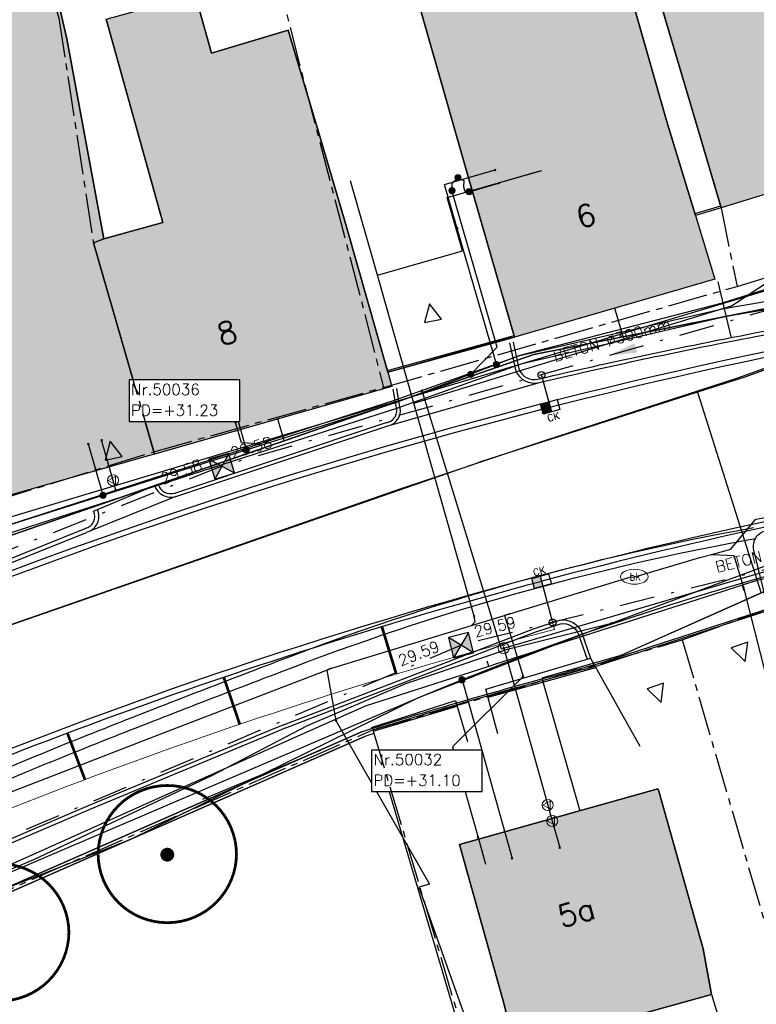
# Model space of a CAD drawing. Header units: metres. Extents: x 202952 to 203755, y 348959 to 349702.
# Tile 10 of 91: x 203138 to 203164, y 349319 to 349354. Entities that reach past the tile are written whole.
import ezdxf
from ezdxf.enums import TextEntityAlignment as Align

# ---------------------------------------------------------------- set-up
doc = ezdxf.new("R2010")
doc.units = ezdxf.units.M
for name, pattern in [('1-200 CENTER', [4.28625, 2.8575, -0.47625, 0.47625, -0.47625]), ('1-200 DASHDOT', [2.54, 1.27, -0.635, 0, -0.635]), ('1-200 HIDDEN', [0.9525, 0.635, -0.3175]), ('PH 1-1 STREEP', [2, 1, -1])]:
    doc.linetypes.add(name, pattern=pattern)
for name, color, linetype in [('bgt.onbegroeidterreindeel', 252, 'Continuous'), ('PH-BEST-BEBOUWING', 1, 'Continuous'), ('PH-BEST-BEBOUWING-ARCERING', 254, 'Continuous'), ('PH-BEST-HUISNUMMER', 7, 'Continuous'), ('PH-BEST-INDACTIEF INGETEKEND', 252, '1-200 DASHDOT'), ('PH-BEST-INRIT', 8, 'Continuous'), ('PH-BEST-KADASTRALE-GRENS', 240, '1-200 CENTER'), ('PH-BEST-KL-DATA_KPN', 12, '1-200 TELEFONIE-KPN'), ('PH-BEST-KL-DATA_ZIGGO BV', 12, '1-200 ZIGGO'), ('PH-BEST-KL-ET_MIDDENSPANNING_ENEXIS', 12, '1-200 MIDDENSPANNING'), ('PH-BEST-KL-GAS_HOGEDRUK_ENEXIS', 12, '1-200 GASLEIDING HOGE DRUK'), ('PH-BEST-KL-GAS_LAGEDRUK_ENEXIS', 12, '1-200 GASLEIDING LAGE DRUK'), ('PH-BEST-KL-LAAGSPANNING-ENEXIS', 12, '1-200 LAAGSPANNING'), ('PH-BEST-KL-WATER-WML', 12, '1-200 WML'), ('PH-BEST-KL-WATER-WML-buiten gebruik', 11, '1-200 WML'), ('PH-BEST-MUUR-INDICATIEF INGETEKEND', 1, 'Continuous'), ('PH-BEST-PUT-HANDHAVEN', 84, 'Continuous'), ('PH-BEST-RIO-HANDHAVEN-GEMENGD', 44, '1-200 DASHDOT'), ('PH-BEST-RIO-TEKST', 8, 'Continuous'), ('PH-BEST-RIO-TEKST-VLOEIVLAK', 8, 'Continuous'), ('PH-INM-BOOM-HANDHAVEN', 96, 'Continuous'), ('PH-INM-KANTVERHARDING', 253, 'Continuous'), ('PH-NIEUW-AFSCHEIDING MATERIAAL PARKEERVAK', 115, 'PH 1-1 STREEP'), ('PH-NIEUW-BAND-5-20', 115, 'Continuous'), ('PH-RIO-KOLK', 240, 'Continuous'), ('PH-RIO-KOLKAANSLUITING', 150, '1-200 HIDDEN'), ('PH-RIO-TEKST-DWA-PUTTENSTAAT', 7, 'Continuous')]:
    doc.layers.add(name, color=color, linetype=linetype)
doc.layers.add('PH-NIEUW-AFSCHEIDING PARKEERVAK MAATVOERING', color=115, linetype='Continuous', lineweight=5)
doc.layers.add('PH-NIEUW-OPSLUITBAND-6', color=115, linetype='Continuous', lineweight=30)
doc.styles.add('NLCS-ISO', font='txt')
doc.styles.add('ROMANS', font='romans.shx')
doc.linetypes.add('1-200 BLOKHAAG', pattern='A,0,-0.035,[1,Gras.shx,S=5,R=0,X=0,Y=0.0025],-0.475', length=0.51)
doc.linetypes.add('1-200 GASLEIDING HOGE DRUK', pattern='A,1.5,-0.6,["GAS HD",ROMANS,S=0.24,R=0,X=-0.5,Y=-0.12],-1.1', length=3.2)
doc.linetypes.add('1-200 GASLEIDING LAGE DRUK', pattern='A,1.5,-0.6,["GAS LD",ROMANS,S=0.24,R=0,X=-0.5,Y=-0.12],-1', length=3.1)
doc.linetypes.add('1-200 LAAGSPANNING', pattern='A,1.5,-0.6,["LS",ROMANS,S=0.24,R=0,X=-0.45,Y=-0.12],-0.05', length=2.15)
doc.linetypes.add('1-200 MIDDENSPANNING', pattern='A,1.5,-0.6,["MS",ROMANS,S=0.24,R=0,X=-0.5,Y=-0.12],-0.05', length=2.15)
doc.linetypes.add('1-200 TELEFONIE-KPN', pattern='A,1.5,-0.6,["KPN",ROMANS,S=0.24,R=0,X=-0.5,Y=-0.12],-0.3', length=2.4)
doc.linetypes.add('1-200 WML', pattern='A,1.5,-0.6,["WML",ROMANS,S=0.24,R=0,X=-0.5,Y=-0.12],-0.3', length=2.4)
doc.linetypes.add('1-200 ZIGGO', pattern='A,1.5,-0.6,["ZIGGO",ROMANS,S=0.24,R=0,X=-0.5,Y=-0.12],-0.65', length=2.75)

# ---------------------------------------------------------------- blocks, each defined once
blk = doc.blocks.new('SKL-WTB_HULP_OVERIG-SO')
at = {"color": 0, "linetype": 'ByBlock', "lineweight": 18}
for points in [[(-0.14, 0.14), (0.14, -0.14)], [(0.14, 0.14), (-0.14, -0.14)]]:
    blk.add_lwpolyline(points, dxfattribs=at)
at = {"color": 0, "linetype": 'ByBlock', "lineweight": 18, "style": 'NLCS-ISO', "flags": 1}
for tag, p in [('TYPE', (1.5, 0)), ('LABEL', (1.5, -1.5)), ('OMSCHRIJVING', (1.5, -3))]:
    blk.add_attdef(tag, p, '', height=1, dxfattribs=at)
blk = doc.blocks.new('SKL-WTB_HULP_MOF-SO')
at = {"linetype": 'ByBlock', "lineweight": 18}
h = blk.add_hatch(color=0, dxfattribs=at)
h.dxf.hatch_style = 1
h.paths.add_polyline_path([(-0.5625, 0, 1), (0.5625, 0, 1)])
at = {"color": 0, "linetype": 'ByBlock', "lineweight": 18}
blk.add_circle((0, 0), 0.5625, dxfattribs=at)
at = {"color": 0, "linetype": 'ByBlock', "lineweight": 18, "style": 'NLCS-ISO', "flags": 1}
for tag, p in [('TYPE', (1.5, 0)), ('LABEL', (1.5, -1.5)), ('OMSCHRIJVING', (1.5, -3))]:
    blk.add_attdef(tag, p, '', height=1, dxfattribs=at)
blk = doc.blocks.new('SKL-WTB_HULP_T STUK-SO')
at = {"color": 0, "linetype": 'ByBlock', "lineweight": 18}
blk.add_circle((0, 0), 1, dxfattribs=at)
at = {"color": 0, "linetype": 'ByBlock', "lineweight": -2, "style": 'NLCS-ISO'}
blk.add_text('T', height=1, dxfattribs=at).set_placement((0, 0), align=Align.MIDDLE_CENTER)
at = {"color": 0, "linetype": 'ByBlock', "lineweight": 18, "style": 'NLCS-ISO', "flags": 1}
for tag, p in [('TYPE', (1.5, 0)), ('LABEL', (1.5, -1.5)), ('OMSCHRIJVING', (1.5, -3))]:
    blk.add_attdef(tag, p, '', height=1, dxfattribs=at)
blk = doc.blocks.new('SKL-WTB_HULP_VERLOOP-SO')
at = {"color": 0, "linetype": 'ByBlock', "lineweight": 18}
for points in [[(0.44, 0.72), (-0.88, 0)], [(0.44, -0.72), (-0.88, 0)], [(0.44, -0.72), (0.44, 0.72)]]:
    blk.add_lwpolyline(points, dxfattribs=at)
blk.add_circle((0, 0), 1, dxfattribs=at)
at = {"color": 0, "linetype": 'ByBlock', "lineweight": 18, "style": 'NLCS-ISO', "flags": 1}
for tag, p in [('TYPE', (1.5, 0)), ('LABEL', (1.5, -1.5)), ('OMSCHRIJVING', (1.5, -3))]:
    blk.add_attdef(tag, p, '', height=1, dxfattribs=at)
blk = doc.blocks.new('SKL-WATER_BRANDKRAAN_BRANDPUT-SO')
at = {"color": 0, "linetype": 'ByBlock', "lineweight": 18}
blk.add_ellipse((0, 0), major_axis=(2.5, 0), ratio=0.54, dxfattribs=at)
at = {"color": 0, "linetype": 'ByBlock', "lineweight": 18, "style": 'NLCS-ISO'}
blk.add_text('bk', height=1.5, dxfattribs=at).set_placement((0.16, 0), align=Align.MIDDLE_CENTER)
blk = doc.blocks.new('INRITSYMBOOL')
at = {"layer": 'PH-BEST-INRIT'}
blk.add_lwpolyline([(-0.315, 0.63), (0, 0), (0.315, 0.63)], close=True, dxfattribs=at)
blk = doc.blocks.new('*U12')
h = blk.add_hatch(color=256)
h.paths.add_polyline_path([(0, 0), (-0.375, 0.375), (-0.375, -0.375)])
h.paths.add_polyline_path([(0.375, 0.375), (0, 0), (0.375, -0.375)])
for p, q in [((-0.375, -0.375), (0.375, 0.375)), ((-0.375, 0.375), (0.375, -0.375))]:
    blk.add_line(p, q)
blk.add_lwpolyline([(-0.375, -0.375), (0.375, -0.375), (0.375, 0.375), (-0.375, 0.375)], close=True)
blk = doc.blocks.new('Materialisatie')
blk.add_solid([(-1.04, 0.173), (-1.04, -0.173), (0, 0)])
at = {"style": 'ROMANS'}
blk.add_attdef('MATERIALISATIE', (-2.631, 0.657), '', height=0.4, dxfattribs=at)
blk = doc.blocks.new('*U26')
at = {"const_width": 0.1}
blk.add_lwpolyline([(-2.5, 0.004, 0.990403), (2.5, 0.03, 0.990403), (-2.5, 0.018)], format="xyb", dxfattribs=at)
at = {"linetype": 'Continuous', "const_width": 0.25}
blk.add_lwpolyline([(-0.125, 0, 1), (0.125, 0, 1)], format="xyb", close=True, dxfattribs=at)
blk = doc.blocks.new('*U44')
blk.add_hatch(color=256).paths.add_polyline_path([(0, 0.374), (-0.315, 0.374), (-0.315, 0), (0, 0)])
blk.add_line((0, 0.374), (0, 0))
blk.add_lwpolyline([(0.315, 0), (-0.315, 0), (-0.315, 0.374), (0.315, 0.374)], close=True)
at = {"style": 'ROMANS'}
blk.add_attdef('CK', (-0.211, 0.429), '', height=0.25, dxfattribs=at)
blk = doc.blocks.new('*U45')
blk.add_hatch(color=256).paths.add_polyline_path([(0, 0.374), (-0.315, 0.374), (-0.315, 0), (0, 0)])
blk.add_line((0, 0.374), (0, 0))
blk.add_lwpolyline([(0.315, 0), (-0.315, 0), (-0.315, 0.374), (0.315, 0.374)], close=True)
at = {"style": 'ROMANS'}
blk.add_attdef('CK', (-0.206, -0.317), '', height=0.25, dxfattribs=at)
blk = doc.blocks.new('Puttenstaat bestaand')
blk.add_wipeout([(0, 0), (4, 0), (4, 1.5), (0, 1.5)])
blk.add_lwpolyline([(0, 0), (4, 0), (4, 1.5), (0, 1.5)], close=True)
at = {"style": 'ROMANS'}
for tag, p in [('NR', (0.066, 0.955)), ('PD', (0.066, 0.203))]:
    blk.add_attdef(tag, p, '', height=0.4, dxfattribs=at)

msp = doc.modelspace()

# ---------------------------------------------------------------- hatches: boundary and pattern name
at = {"layer": 'PH-BEST-BEBOUWING-ARCERING'}
for points in [[(203126.778, 349396.225), (203125.933, 349399.255), (203126.116, 349399.306), (203125.367, 349401.87), (203125.269, 349401.843), (203117.244, 349399.601), (203117.876, 349397.339), (203125.774, 349368.421), (203133.01, 349341.93), (203134.65, 349336.16), (203140.153, 349337.725), (203142.352, 349338.35), (203142.531, 349338.401), (203140.324, 349346.038), (203140.698, 349346.177), (203139.361, 349353.406), (203138.088, 349358.948), (203137.739, 349358.891), (203134.402, 349370.71), (203132.995, 349375.762), (203129.768, 349386.808), (203129.43, 349386.717)], [(203160.753, 349326.218), (203160.715, 349326.296), (203153.55, 349324.29), (203155.17, 349318.51), (203157.147, 349310.479), (203160.738, 349311.459), (203159.007, 349317.851), (203162.661, 349318.862), (203162.35, 349320.52)]]:
    msp.add_hatch(color=256, dxfattribs=at).paths.add_polyline_path(points)
for points in [[(203156.589, 349369.981), (203155.297, 349374.313), (203160.767, 349375.891), (203160.416, 349376.489), (203163.641, 349378.349), (203164.437, 349376.886), (203165.814, 349377.28), (203167.04, 349372.99), (203169.044, 349366.002), (203170.341, 349361.481), (203171.07, 349358.94), (203170.74, 349358.85), (203171.393, 349356.572), (203173.16, 349350.41), (203169.417, 349349.265), (203165.91, 349348.193), (203163.004, 349347.304), (203162.269, 349349.789), (203160.438, 349355.977), (203164.587, 349357.181), (203162.54, 349364.563), (203158.417, 349363.387)], [(203145.064, 349365.896), (203143.486, 349371.822), (203154.159, 349374.931), (203155.74, 349369.014), (203161.028, 349350.453), (203161.669, 349348.355), (203162.077, 349347.02), (203162.78, 349344.72), (203159.79, 349343.857), (203155.54, 349342.63), (203153.88, 349348.39), (203151.08, 349358.195), (203148.877, 349357.555), (203147.57, 349357.176)], [(203140.324, 349346.038), (203140.698, 349346.177), (203142.836, 349346.772), (203140.786, 349354.125), (203144.003, 349355.013), (203144.594, 349352.891), (203147.361, 349353.717), (203148.48, 349349.968), (203149.47, 349346.61), (203150.963, 349341.357), (203151.11, 349340.84), (203142.531, 349338.401)]]:
    msp.add_hatch(color=256, dxfattribs=at).paths.add_polyline_path(points, flags=17)

# ---------------------------------------------------------------- linework, layer by layer
at = {"layer": 'bgt.onbegroeidterreindeel'}
for points in [[(203160.438, 349355.977), (203162.269, 349349.789), (203163.004, 349347.304), (203162.077, 349347.02), (203161.669, 349348.355), (203161.028, 349350.453), (203155.74, 349369.014)], [(203140.786, 349354.125), (203142.836, 349346.772), (203140.698, 349346.177), (203139.361, 349353.406), (203138.088, 349358.948)], [(203151.08, 349358.195), (203153.88, 349348.39), (203155.54, 349342.63), (203155.077, 349342.523), (203151.573, 349341.53), (203150.963, 349341.357), (203149.47, 349346.61), (203148.48, 349349.968), (203147.361, 349353.717), (203144.594, 349352.891), (203144.003, 349355.013)], [(203120, 349315.164), (203123.045, 349316.507), (203129.188, 349319.216), (203150.049, 349328.373)], [(203120.081, 349314.981), (203123.126, 349316.324), (203129.269, 349319.033), (203150.129, 349328.189)], [(203150.964, 349326.356), (203163.085, 349285.321), (203146.272, 349280)]]:
    msp.add_lwpolyline(points, dxfattribs=at)
msp.add_lwpolyline([(203155.17, 349318.51), (203157.147, 349310.479), (203160.738, 349311.459), (203159.007, 349317.851), (203162.661, 349318.862), (203162.35, 349320.52), (203160.753, 349326.218), (203160.715, 349326.296), (203153.55, 349324.29), (203155.17, 349318.51)], close=True, dxfattribs=at)
at = {"layer": 'PH-BEST-BEBOUWING'}
for points in [[(203117.244, 349399.601), (203125.269, 349401.843), (203125.367, 349401.87), (203126.116, 349399.306), (203125.933, 349399.255), (203126.778, 349396.225), (203129.43, 349386.717), (203129.768, 349386.808), (203132.995, 349375.762), (203134.402, 349370.71), (203137.739, 349358.891), (203138.088, 349358.948), (203139.361, 349353.406), (203140.698, 349346.177), (203140.324, 349346.038), (203142.531, 349338.401), (203142.352, 349338.35), (203140.153, 349337.725), (203134.65, 349336.16), (203133.01, 349341.93), (203125.774, 349368.421), (203117.876, 349397.339), (203117.244, 349399.601)], [(203156.589, 349369.981), (203155.297, 349374.313), (203160.767, 349375.891), (203160.416, 349376.489), (203163.641, 349378.349), (203164.437, 349376.886), (203165.814, 349377.28), (203167.04, 349372.99), (203169.044, 349366.002), (203170.341, 349361.481), (203171.07, 349358.94), (203170.74, 349358.85), (203171.393, 349356.572), (203173.16, 349350.41), (203169.417, 349349.265), (203165.91, 349348.193), (203163.004, 349347.304), (203162.269, 349349.789), (203160.438, 349355.977), (203164.587, 349357.181), (203162.54, 349364.563), (203158.417, 349363.387), (203156.589, 349369.981)], [(203145.064, 349365.896), (203143.486, 349371.822), (203154.159, 349374.931), (203155.74, 349369.014), (203161.028, 349350.453), (203161.669, 349348.355), (203162.077, 349347.02), (203162.78, 349344.72), (203159.79, 349343.857), (203155.54, 349342.63), (203153.88, 349348.39), (203151.08, 349358.195), (203148.877, 349357.555), (203147.57, 349357.176), (203145.064, 349365.896)], [(203140.324, 349346.038), (203140.698, 349346.177), (203142.836, 349346.772), (203140.786, 349354.125), (203144.003, 349355.013), (203144.594, 349352.891), (203147.361, 349353.717), (203148.48, 349349.968), (203149.47, 349346.61), (203150.963, 349341.357), (203151.11, 349340.84), (203142.531, 349338.401), (203140.324, 349346.038)], [(203155.17, 349318.51), (203153.55, 349324.29), (203160.715, 349326.296), (203160.753, 349326.218), (203162.35, 349320.52), (203162.661, 349318.862), (203159.007, 349317.851), (203160.738, 349311.459), (203157.147, 349310.479), (203155.17, 349318.51)], [(203160.738, 349311.459), (203159.007, 349317.851), (203162.661, 349318.862), (203164.587, 349312.538), (203160.738, 349311.459)]]:
    msp.add_lwpolyline(points, close=True, dxfattribs=at)
at = {"layer": 'PH-BEST-INDACTIEF INGETEKEND', "linetype": '1-200 BLOKHAAG', "flags": 128}
for points in [[(203154.585, 349329.612), (203158.481, 349330.685)], [(203150.438, 349328.386), (203153.466, 349329.292)]]:
    msp.add_lwpolyline(points, dxfattribs=at)
at = {"layer": 'PH-BEST-KADASTRALE-GRENS', "ltscale": 0.5}
for p, q in [((203163.578, 349344.461), (203175.078, 349347.977)), ((203150.812, 349340.812), (203163.578, 349344.461)), ((203134.681, 349336.054), (203142.506, 349338.486)), ((203150.424, 349328.43), (203161.601, 349331.683))]:
    msp.add_line(p, q, dxfattribs=at)
for points in [[(203155.412, 349374.148), (203156.619, 349369.865), (203158.417, 349363.387), (203160.438, 349355.977), (203163.004, 349347.304), (203163.578, 349344.461)], [(203161.601, 349331.683), (203166.39, 349333.43), (203177.26, 349336.2), (203177.726, 349334.599)], [(203161.601, 349331.683), (203166.13, 349316.131), (203167.257, 349311.918), (203169.495, 349303.482), (203184.666, 349307.716)]]:
    msp.add_lwpolyline(points, dxfattribs=at)
at = {"layer": 'PH-BEST-KL-DATA_KPN'}
for points in [[(203174.447, 349347.245), (203174.095, 349347.141), (203134.868, 349335.39), (203121.99, 349331.824)], [(203159.049, 349332.283), (203166.024, 349334.892)], [(203104.362, 349309.787), (203112.259, 349314.071), (203134.527, 349322.205), (203138.174, 349323.75), (203144.623, 349326.797), (203148.055, 349328.593), (203151.618, 349330.112), (203155.291, 349331.345), (203159.049, 349332.283)], [(203159.049, 349332.283), (203152.062, 349329.584), (203141.665, 349324.474), (203112.541, 349313.008), (203106.387, 349310.195), (203104.363, 349309.787)]]:
    msp.add_lwpolyline(points, dxfattribs=at)
at = {"layer": 'PH-BEST-KL-DATA_ZIGGO BV'}
for points in [[(203175.406, 349345.393), (203163.861, 349341.181)], [(203134.22, 349334.39), (203156.236, 349341.998), (203169.667, 349344.662)], [(203169.667, 349344.662), (203159.46, 349342.637)], [(203168.069, 349344.345), (203159.46, 349342.637)], [(203159.46, 349342.637), (203159.16, 349343.675)], [(203168.001, 349342.69), (203163.861, 349341.181), (203162.145, 349340.636)], [(203159.46, 349342.637), (203156.236, 349341.998), (203147.219, 349338.882)], [(203162.145, 349340.636), (203154.278, 349338.103)], [(203162.145, 349340.636), (203164.448, 349333.375)], [(203147.219, 349338.882), (203146.995, 349339.67)], [(203147.219, 349338.882), (203134.22, 349334.39)], [(203074.246, 349295.189), (203080.19, 349299.491), (203080.513, 349299.884), (203080.6, 349300.213), (203080.514, 349300.714), (203078.696, 349304.756), (203078.712, 349305.297), (203078.882, 349305.618), (203079.155, 349305.857), (203087.316, 349310.711), (203094.911, 349314.696), (203104.691, 349318.968), (203110.294, 349321.258), (203119.837, 349325.494), (203123.281, 349326.906), (203132.407, 349330.333), (203135.907, 349331.735), (203154.278, 349338.103)], [(203164.84, 349333.55), (203159.381, 349331.114)], [(203164.448, 349333.375), (203159.381, 349331.114), (203156.532, 349330.3), (203157.903, 349325.509)]]:
    msp.add_lwpolyline(points, dxfattribs=at)
at = {"layer": 'PH-BEST-KL-ET_MIDDENSPANNING_ENEXIS'}
msp.add_lwpolyline([(203174.675, 349345.123), (203163.599, 349341.139), (203156.62, 349338.882), (203151.438, 349337.148), (203135.907, 349331.735), (203132.407, 349330.333), (203123.281, 349326.906), (203119.837, 349325.494), (203110.294, 349321.258), (203104.691, 349318.968), (203094.911, 349314.696), (203087.316, 349310.711), (203081.929, 349307.508)], dxfattribs=at)
at = {"layer": 'PH-BEST-KL-GAS_HOGEDRUK_ENEXIS'}
msp.add_lwpolyline([(203135.032, 349334.813), (203151.328, 349340.07), (203155.816, 349341.669), (203163.189, 349343.381), (203174.62, 349345.315), (203189.359, 349349.376)], dxfattribs=at)
at = {"layer": 'PH-BEST-KL-GAS_LAGEDRUK_ENEXIS'}
for points in [[(203073.192, 349323.473), (203073.904, 349318.816), (203074.988, 349315.426), (203078.106, 349310.771), (203085.987, 349314.12), (203090.958, 349316.514), (203095.926, 349318.661), (203096.798, 349319.101), (203103.91, 349322.174), (203109.414, 349324.646), (203119.007, 349328.687), (203122.419, 349330.194), (203131.494, 349333.815), (203134.95, 349335.101), (203151.246, 349340.359), (203155.733, 349341.957), (203163.101, 349343.667), (203174.538, 349345.603), (203189.278, 349349.665), (203200.812, 349352.83), (203203.117, 349367.108)], [(203153.47, 349346.559), (203153.013, 349348.144), (203154.84, 349348.671)], [(203154.886, 349341.655), (203153.47, 349346.559)], [(203152.191, 349340.695), (203155.063, 349331.361), (203155.149, 349331.386)], [(203145.465, 349339.545), (203145.274, 349340.22)], [(203146.311, 349338.767), (203145.674, 349338.81), (203145.465, 349339.545)], [(203141.037, 349337.448), (203140.622, 349338.898)], [(203141.135, 349337.097), (203141.037, 349337.448)], [(203155.149, 349331.386), (203166.064, 349334.593), (203170.372, 349335.687)], [(203155.149, 349331.386), (203156.739, 349325.716)], [(203156.739, 349325.716), (203156.901, 349325.139)], [(203156.901, 349325.139), (203157.171, 349324.176)]]:
    msp.add_lwpolyline(points, dxfattribs=at)
at = {"layer": 'PH-BEST-KL-LAAGSPANNING-ENEXIS'}
for points in [[(203153.278, 349347.923), (203153.283, 349348.207), (203153.501, 349348.389)], [(203153.502, 349348.39), (203153.703, 349348.288), (203153.701, 349348.061), (203153.741, 349347.902), (203153.902, 349347.882)], [(203153.902, 349347.882), (203154.978, 349348.191)], [(203153.952, 349341.28), (203154.912, 349342.263), (203153.278, 349347.923)], [(203175.718, 349347.243), (203174.878, 349347.292), (203174.041, 349347.333), (203163.043, 349343.859), (203155.733, 349341.957), (203151.274, 349340.262), (203134.95, 349335.101)], [(203145.854, 349338.549), (203145.37, 349340.247)], [(203140.674, 349336.911), (203140.147, 349338.762)], [(203165.663, 349334.271), (203164.135, 349333.847), (203162.614, 349333.4), (203161.1, 349332.93), (203159.593, 349332.437), (203158.094, 349331.921), (203156.602, 349331.383), (203155.119, 349330.822), (203153.645, 349330.239), (203152.854, 349329.915), (203152.065, 349329.585), (203112.274, 349312.569)], [(203153.645, 349330.239), (203155.451, 349323.784)]]:
    msp.add_lwpolyline(points, dxfattribs=at)
at = {"layer": 'PH-BEST-KL-WATER-WML'}
for points in [[(203150.59, 349344.861), (203153.665, 349345.747), (203153.111, 349347.669), (203156.522, 349348.652)], [(203151.903, 349340.244), (203163.379, 349343.752), (203170.309, 349348.319), (203170.25, 349348.51)], [(203154.013, 349347.929), (203156.415, 349348.621)], [(203150.59, 349344.861), (203149.619, 349348.276)], [(203151.903, 349340.244), (203150.59, 349344.861)], [(203154.08, 349332.536), (203151.903, 349340.244)], [(203135.083, 349325.313), (203142.546, 349328.207), (203148.943, 349330.664), (203153.981, 349332.2), (203154.144, 349332.25), (203155.37, 349332.624), (203159.709, 349333.947), (203159.871, 349333.966), (203160.003, 349334), (203162.239, 349334.658), (203162.659, 349334.774), (203163.355, 349334.966), (203163.4, 349335.02), (203164.253, 349336.048), (203173.918, 349337.746), (203179.757, 349338.334), (203180.238, 349337.77), (203181.953, 349336.043), (203185.315, 349336.109)], [(203162.659, 349334.774), (203162.709, 349334.771), (203163.458, 349334.728), (203163.811, 349333.581)], [(203163.76, 349333.657), (203163.773, 349333.609), (203163.811, 349333.464)], [(203163.811, 349333.581), (203165.414, 349327.267), (203165.801, 349327.367)], [(203153.981, 349332.2), (203154.016, 349332.235), (203154.123, 349332.341), (203154.08, 349332.536)], [(203155.37, 349332.624), (203155.322, 349332.609), (203155.179, 349332.566), (203155.849, 349330.366)], [(203148.943, 349330.664), (203148.896, 349330.646), (203148.756, 349330.592), (203149.087, 349328.77)], [(203154.61, 349330.721), (203154.596, 349330.769), (203154.555, 349330.913)], [(203155.849, 349330.366), (203153.304, 349327.82), (203154.221, 349324.546)], [(203149.087, 349328.77), (203152.469, 349322.858), (203152.083, 349322.75), (203155.601, 349312.857), (203155.216, 349312.749), (203155.553, 349311.732)], [(203154.221, 349324.546), (203154.49, 349323.583)]]:
    msp.add_lwpolyline(points, dxfattribs=at)
at = {"layer": 'PH-BEST-KL-WATER-WML-buiten gebruik'}
msp.add_lwpolyline([(203192.513, 349335.484), (203182.278, 349337.161), (203177.087, 349336.878), (203171.674, 349335.588), (203169.945, 349335.176), (203164.301, 349333.83), (203163.76, 349333.657), (203163.034, 349333.424), (203154.822, 349330.789), (203154.61, 349330.721), (203151.011, 349329.566), (203150.177, 349329.299), (203149.25, 349328.885), (203142.802, 349326.006), (203135.993, 349322.965)], dxfattribs=at)
at = {"layer": 'PH-BEST-MUUR-INDICATIEF INGETEKEND'}
for points in [[(203150.049, 349328.373), (203150.407, 349328.492), (203150.462, 349328.303), (203150.129, 349328.189)], [(203150.049, 349328.373), (203129.188, 349319.216), (203123.045, 349316.507), (203120, 349315.164)], [(203150.129, 349328.189), (203129.269, 349319.033), (203123.126, 349316.324), (203120.081, 349314.981)]]:
    msp.add_lwpolyline(points, dxfattribs=at)
at = {"layer": 'PH-BEST-RIO-HANDHAVEN-GEMENGD'}
for p, q in [((203172.88, 349345.943), (203144.965, 349337.962)), ((203144.965, 349337.962), (203109.49, 349323.97)), ((203175.962, 349337.032), (203153.608, 349331.494)), ((203153.646, 349331.51), (203116.829, 349315.886))]:
    msp.add_line(p, q, dxfattribs=at)
at = {"layer": 'PH-INM-KANTVERHARDING'}
for p, q in [((203150.928, 349339.411), (203156.4, 349340.98)), ((203140.331, 349336.335), (203142.658, 349337.308)), ((203135.81, 349334.018), (203140.029, 349335.715)), ((203144.275, 349325.928), (203148.533, 349327.701))]:
    msp.add_line(p, q, dxfattribs=at)
at = {"layer": 'PH-INM-KANTVERHARDING', "flags": 128}
for points in [[(203155.359, 349342.421), (203155.588, 349341.394, 0.348727), (203156.4, 349340.98, -0.011805), (203165.437, 349342.874, -0.011332), (203174.186, 349344.29, 0.179652), (203174.577, 349344.527, 0.195825), (203174.715, 349345.003)], [(203155.486, 349342.449), (203155.712, 349341.436, 0.341816), (203156.372, 349341.107, -0.011803), (203165.413, 349343.002, -0.011327), (203174.164, 349344.418, 0.178077), (203174.475, 349344.608, 0.195825), (203174.586, 349344.99, 0.195825)], [(203164.907, 349331.985), (203164.183, 349334.924, -0.430705), (203164.678, 349335.651), (203173.096, 349337.169, -0.036315), (203177.126, 349337.646), (203183.132, 349338.056)], [(203146.947, 349330.9, -0.047727), (203164.178, 349335.744)], [(203147.092, 349330.527, -0.047727), (203164.249, 349335.35, -0.023019)], [(203147.235, 349328.627), (203156.231, 349332.079), (203157.173, 349332.394, -0.341265), (203157.965, 349331.96), (203158.29, 349331.027)], [(203147.281, 349328.506), (203156.275, 349331.957), (203157.204, 349332.268, -0.334369), (203157.844, 349331.912), (203158.164, 349330.992)]]:
    msp.add_lwpolyline(points, format="xyb", dxfattribs=at)
for points in [[(203163.369, 349342.636), (203162.9, 349344.625)], [(203143.309, 349336.867), (203140.074, 349335.571)], [(203154.938, 349328.285), (203154.508, 349329.902), (203158.289, 349331.029), (203160.067, 349327.848)], [(203150.373, 349328.515), (203153.408, 349329.493), (203153.836, 349328.009)]]:
    msp.add_lwpolyline(points, dxfattribs=at)
at = {"layer": 'PH-INM-KANTVERHARDING'}
for points in [[(203142.658, 349337.308, 0.408687), (203143.269, 349336.991), (203150.899, 349339.538, 0.490368), (203151.259, 349340.135), (203151.161, 349340.741)], [(203151.079, 349339.454, 0.392681), (203151.385, 349340.168), (203151.289, 349340.766)], [(203142.534, 349337.268, 0.409513), (203143.309, 349336.867), (203150.928, 349339.411, 0.221044)], [(203135.053, 349334.278, 0.453869), (203135.867, 349333.879), (203140.074, 349335.571, 0.220448)], [(203111.427, 349315.707), (203119.438, 349319.398), (203125.223, 349321.948), (203133.187, 349325.349, -0.007821), (203140.523, 349328.408, -0.002791), (203146.947, 349330.9)], [(203111.6, 349315.347), (203119.602, 349319.033), (203125.383, 349321.581), (203133.345, 349324.981, -0.007822), (203140.671, 349328.036, -0.00272), (203147.092, 349330.527)], [(203147.235, 349328.627), (203146.66, 349328.402), (203140.14, 349325.689), (203135.319, 349323.629), (203127.585, 349320.181), (203120.179, 349316.899), (203115.495, 349314.835, 0.492926), (203115.196, 349314.007), (203115.596, 349312.997)], [(203147.281, 349328.506), (203146.715, 349328.262), (203140.198, 349325.551), (203135.379, 349323.492), (203127.646, 349320.044), (203120.24, 349316.761), (203115.547, 349314.694, 0.508922), (203115.33, 349314.077), (203115.733, 349313.057)]]:
    msp.add_lwpolyline(points, format="xyb", dxfattribs=at)
for radius, start, end in [(0.438, 282.1582, 25.9645), (0.588, 298.3823, 25.0608)]:
    msp.add_arc((203139.937, 349336.143), radius, start, end, dxfattribs=at)
at = {"layer": 'PH-NIEUW-AFSCHEIDING MATERIAAL PARKEERVAK', "ltscale": 0.2, "transparency": 33554687, "const_width": 0.1}
for points in [[(203150.746, 349332.167), (203151.27, 349330.444)], [(203145.034, 349330.337), (203145.614, 349328.634)], [(203139.385, 349328.319), (203140.022, 349326.635)]]:
    msp.add_lwpolyline(points, dxfattribs=at)
at = {"layer": 'PH-NIEUW-AFSCHEIDING PARKEERVAK MAATVOERING', "lineweight": 13}
msp.add_lwpolyline([(203156.516, 349333.804), (203156.982, 349332.065)], dxfattribs=at)
msp.add_lwpolyline([(203125.254, 349320.303, -0.047633), (203156.982, 349332.065, -0.047633)], format="xyb", dxfattribs=at)
at = {"layer": 'PH-NIEUW-BAND-5-20'}
for points in [[(203172.948, 349343.643, 0.072502), (203121.773, 349327.505)], [(203173.94, 349337.523, 0.024766), (203156.531, 349333.808)], [(203124.471, 349321.923), (203124.471, 349321.923, -0.047651), (203156.531, 349333.808)]]:
    msp.add_lwpolyline(points, format="xyb", dxfattribs=at)
for radius in [185.8, 180]:
    msp.add_arc((203202.714, 349160.041), radius, 99.20885, 115.79603, dxfattribs=at)
at = {"layer": 'PH-NIEUW-OPSLUITBAND-6'}
for points in [[(203162.986, 349347.361), (203162.059, 349347.078)], [(203163.004, 349347.304), (203162.077, 349347.021)], [(203150.947, 349341.415), (203155.524, 349342.688)], [(203150.963, 349341.357), (203155.54, 349342.63)], [(203158.43, 349330.777), (203164.769, 349332.836)], [(203158.448, 349330.72), (203164.841, 349332.796)]]:
    msp.add_lwpolyline(points, dxfattribs=at)
for points in [[(203158.43, 349330.777, 0.001498), (203157.408, 349330.508)], [(203158.448, 349330.72, 0.001401), (203157.423, 349330.45, 0.001498)], [(203150.407, 349328.492, -0.010328), (203157.408, 349330.508)], [(203150.425, 349328.435, -0.010328), (203157.423, 349330.45, -0.010328)]]:
    msp.add_lwpolyline(points, format="xyb", dxfattribs=at)
at = {"layer": 'PH-RIO-KOLKAANSLUITING', "const_width": 0.05}
for points in [[(203156.829, 349340.106), (203156.514, 349341.256)], [(203156.521, 349333.802), (203156.916, 349332.313)]]:
    msp.add_lwpolyline(points, dxfattribs=at)
at = {"layer": 'PH-RIO-KOLKAANSLUITING', "linetype": 'Continuous'}
for centre in [(203156.514, 349341.256), (203156.916, 349332.313)]:
    msp.add_circle(centre, 0.125, dxfattribs=at)

# ---------------------------------------------------------------- block references
at = {"layer": 'PH-BEST-INRIT'}
for p, rotation in [((203152.464, 349343.832), 191.800182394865), ((203140.933, 349338.864), 191.800182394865), ((203163.871, 349330.904), 19.01032627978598), ((203160.835, 349329.424), 19.01032627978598)]:
    msp.add_blockref('INRITSYMBOOL', p, dxfattribs=dict(at, rotation=rotation))
at = {"layer": 'PH-BEST-KL-DATA_KPN', "xscale": 0.2, "yscale": 0.2, "zscale": 0.2}
msp.add_blockref('SKL-WTB_HULP_OVERIG-SO', (203159.049, 349332.283), dxfattribs=at)
at = {"layer": 'PH-BEST-KL-GAS_LAGEDRUK_ENEXIS', "xscale": 0.2, "yscale": 0.2, "zscale": 0.2}
for name, p in [('SKL-WTB_HULP_OVERIG-SO', (203154.84, 349348.671)), ('SKL-WTB_HULP_OVERIG-SO', (203153.47, 349346.559)), ('SKL-WTB_HULP_OVERIG-SO', (203154.886, 349341.655)), ('SKL-WTB_HULP_OVERIG-SO', (203152.191, 349340.695)), ('SKL-WTB_HULP_OVERIG-SO', (203145.274, 349340.22)), ('SKL-WTB_HULP_OVERIG-SO', (203145.465, 349339.545)), ('SKL-WTB_HULP_OVERIG-SO', (203140.622, 349338.898)), ('SKL-WTB_HULP_OVERIG-SO', (203146.311, 349338.767)), ('SKL-WTB_HULP_VERLOOP-SO', (203141.037, 349337.448)), ('SKL-WTB_HULP_OVERIG-SO', (203141.135, 349337.097)), ('SKL-WTB_HULP_OVERIG-SO', (203141.135, 349337.097)), ('SKL-WTB_HULP_T STUK-SO', (203155.149, 349331.386)), ('SKL-WTB_HULP_OVERIG-SO', (203155.149, 349331.386)), ('SKL-WTB_HULP_VERLOOP-SO', (203156.739, 349325.716)), ('SKL-WTB_HULP_VERLOOP-SO', (203156.901, 349325.139)), ('SKL-WTB_HULP_OVERIG-SO', (203157.171, 349324.176))]:
    msp.add_blockref(name, p, dxfattribs=at)
at = {"layer": 'PH-BEST-KL-LAAGSPANNING-ENEXIS', "xscale": 0.2, "yscale": 0.2, "zscale": 0.2}
for name, p in [('SKL-WTB_HULP_MOF-SO', (203153.502, 349348.39)), ('SKL-WTB_HULP_MOF-SO', (203153.278, 349347.923)), ('SKL-WTB_HULP_OVERIG-SO', (203154.978, 349348.191)), ('SKL-WTB_HULP_MOF-SO', (203153.902, 349347.882)), ('SKL-WTB_HULP_MOF-SO', (203154.889, 349341.636)), ('SKL-WTB_HULP_MOF-SO', (203153.952, 349341.28)), ('SKL-WTB_HULP_OVERIG-SO', (203145.37, 349340.247)), ('SKL-WTB_HULP_OVERIG-SO', (203140.147, 349338.762)), ('SKL-WTB_HULP_MOF-SO', (203145.854, 349338.549)), ('SKL-WTB_HULP_MOF-SO', (203140.674, 349336.911)), ('SKL-WTB_HULP_MOF-SO', (203153.645, 349330.239)), ('SKL-WTB_HULP_OVERIG-SO', (203155.451, 349323.784))]:
    msp.add_blockref(name, p, dxfattribs=at)
at = {"layer": 'PH-BEST-KL-WATER-WML', "xscale": 0.2, "yscale": 0.2, "zscale": 0.2}
for name, p in [('SKL-WATER_BRANDKRAAN_BRANDPUT-SO', (203159.871, 349333.966)), ('SKL-WTB_HULP_OVERIG-SO', (203163.811, 349333.581)), ('SKL-WTB_HULP_OVERIG-SO', (203154.08, 349332.536)), ('SKL-WTB_HULP_OVERIG-SO', (203155.849, 349330.366)), ('SKL-WTB_HULP_OVERIG-SO', (203149.087, 349328.77)), ('SKL-WTB_HULP_OVERIG-SO', (203154.221, 349324.546))]:
    msp.add_blockref(name, p, dxfattribs=at)
at = {"layer": 'PH-BEST-PUT-HANDHAVEN'}
for p, rotation in [((203144.965, 349337.962), 196.0186017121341), ((203153.608, 349331.494), 193.7574603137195)]:
    msp.add_blockref('*U12', p, dxfattribs=dict(at, rotation=rotation))
at = {"layer": 'PH-BEST-RIO-TEKST'}
ref = msp.add_blockref('Materialisatie', (203158.923, 349341.953), dxfattribs=dict(at, rotation=195.9572588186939))
ref.add_attrib('MATERIALISATIE', 'BETON %%c300mm ', (203157.002, 349341.733), dxfattribs={"layer": '0', "height": 0.4, "rotation": 15.9573, "style": 'ROMANS'})
ref = msp.add_blockref('Materialisatie', (203164.785, 349334.263), dxfattribs=dict(at, rotation=193.9155352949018))
ref.add_attrib('MATERIALISATIE', 'BETON %%c300mm ', (203162.858, 349334.112), dxfattribs={"layer": '0', "height": 0.4, "rotation": 13.9155, "style": 'ROMANS'})
at = {"layer": 'PH-INM-BOOM-HANDHAVEN'}
for p in [(203142.996, 349323.921), (203142.996, 349323.921), (203136.942, 349321.09), (203136.942, 349321.09)]:
    msp.add_blockref('*U26', p, dxfattribs=at)
at = {"layer": 'PH-RIO-KOLK'}
for name, p, rotation in [('*U45', (203156.878, 349339.924), 15.18453472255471), ('*U44', (203156.568, 349333.626), 15.42990008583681)]:
    msp.add_blockref(name, p, dxfattribs=dict(at, rotation=rotation)).add_auto_attribs({'CK': 'CK'})

# ---------------------------------------------------------------- texts
at = {"layer": 'PH-BEST-HUISNUMMER', "style": 'ROMANS'}
for s, rotation, p in [('6', 16.1, (203158.118, 349347.017)), ('8', 16.3, (203145.156, 349342.786)), ('5a', 15.7, (203157.77, 349321.837))]:
    msp.add_text(s, height=0.8, rotation=rotation, dxfattribs=at).set_placement(p, align=Align.MIDDLE_CENTER)
at = {"layer": 'PH-BEST-RIO-TEKST-VLOEIVLAK', "style": 'ROMANS'}
for s, rotation, p in [('29.58', 15.9573, (203145.232, 349338.62)), ('29.59', 13.9155, (203154.033, 349332.164)), ('29.59', 21.4029, (203151.291, 349331.103))]:
    msp.add_text(s, height=0.4, rotation=rotation, dxfattribs=at).set_placement(p, align=Align.TOP_LEFT)
msp.add_text('29.58', height=0.4, rotation=21.5245, dxfattribs=at).set_placement((203143.502, 349337.766), align=Align.MIDDLE_CENTER)

# ---------------------------------------------------------------- next in the draw order: block references
at = {"layer": 'PH-RIO-TEKST-DWA-PUTTENSTAAT'}
for p, values in [((203141.619, 349339.58), {'PD': 'PD=+31.23', 'NR': 'Nr.50036'}), ((203150.377, 349326.204), {'PD': 'PD=+31.10', 'NR': 'Nr.50032'})]:
    msp.add_blockref('Puttenstaat bestaand', p, dxfattribs=at).add_auto_attribs(values)

# ---------------------------------------------------------------- next in the draw order: linework, layer by layer
at = {"layer": 'PH-BEST-KADASTRALE-GRENS', "ltscale": 0.5}
for p, q in [((203142.506, 349338.486), (203150.812, 349340.812)), ((203110.632, 349310.963), (203150.424, 349328.43)), ((203150.424, 349328.43), (203162.287, 349288.614))]:
    msp.add_line(p, q, dxfattribs=at)
for points in [[(203145.428, 349361.044), (203146.891, 349355.895), (203150.812, 349340.812)], [(203137.739, 349358.891), (203139.072, 349354.16), (203140.324, 349346.038), (203142.506, 349338.486)]]:
    msp.add_lwpolyline(points, dxfattribs=at)

doc.saveas('drawing.dxf')
